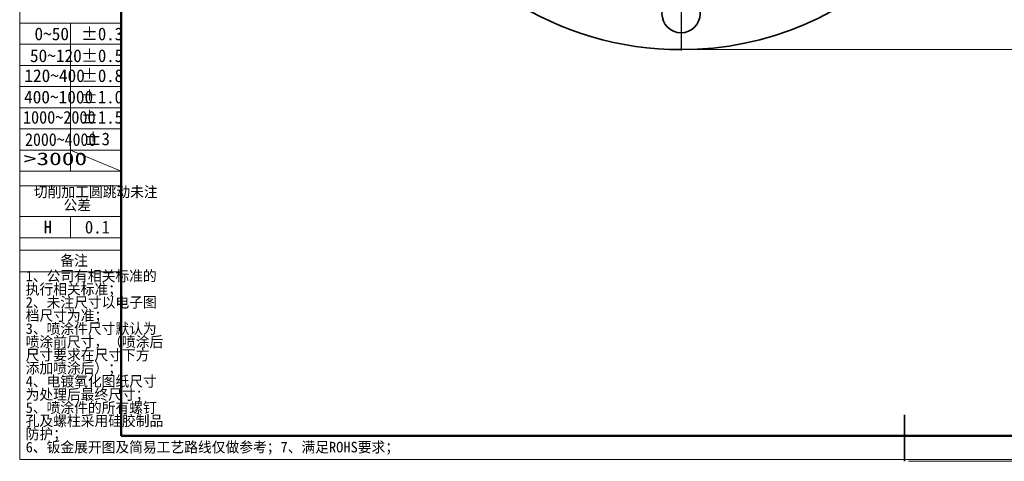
# Model space of a CAD drawing. Header units: millimetres. Extents: x 0 to 840, y 0 to 595.
# Tile 1 of 5: x 0 to 465, y 0 to 209. Entities that reach past the tile are written whole.
import ezdxf

# ---------------------------------------------------------------- set-up
doc = ezdxf.new("R2010")
doc.units = ezdxf.units.MM
doc.header["$LTSCALE"] = 2
doc.linetypes.add('CENTERX2', pattern=[20.32, 12.7, -2.54, 2.54, -2.54])
doc.layers.get('0').update_dxf_attribs({"lineweight": 18})
doc.layers.add('中心线层', color=6, linetype='CENTERX2', lineweight=25)
doc.layers.add('标注层', color=150, linetype='Continuous', lineweight=18)
doc.styles.add('SLDTEXTSTYLE1', font='txt')
doc.styles.add('SLDTEXTSTYLE18', font='txt', dxfattribs={"width": 0.932974})
doc.styles.add('SLDTEXTSTYLE19', font='txt', dxfattribs={"width": 0.916112})
doc.styles.add('SLDTEXTSTYLE20', font='txt')
doc.styles.add('SLDTEXTSTYLE3', font='txt')
doc.styles.add('SLDTEXTSTYLE4', font='txt')
doc.styles.add('SLDTEXTSTYLE6', font='txt', dxfattribs={"width": 0.968558})
doc.styles.add('SLDTEXTSTYLE8', font='txt', dxfattribs={"width": 1.466704})
doc.dimstyles.new('SLDDIMSTYLE2', dxfattribs={"dimtxt": 7, "dimasz": 8, "dimexe": 0, "dimexo": 0.0625, "dimgap": 1.75, "dimtad": 1, "dimdec": 1, "dimlfac": 0.5, "dimrnd": 1e-09, "dimzin": 12, "dimdsep": 46, "dimtxsty": 'SLDTEXTSTYLE1', "dimcen": 0.09, "dimdle": 16, "dimadec": 0, "dimazin": 3, "dimtfac": 1, "dimtdec": 3, "dimtofl": 0, "dimtmove": 0, "dimatfit": 3, "dimfxl": 1, "dimfrac": 2, "dimtolj": 1, "dimarcsym": 0})

# ---------------------------------------------------------------- blocks, each defined once
blk = doc.blocks.new('SW_NOTE_20')
at = {"layer": '标注层', "color": 0, "char_height": 5, "attachment_point": 2, "style": 'SLDTEXTSTYLE3'}
for s, insert, width in [('切削加工圆跳动未注', (30.94, 6.45), 88.5042), ('公差', (22.19, 0.22), 18.4488)]:
    blk.add_mtext(s, dxfattribs=dict(at, insert=insert, width=width))
blk = doc.blocks.new('SW_NOTE_21')
at = {"layer": '标注层', "color": 0, "char_height": 5, "attachment_point": 1, "style": 'SLDTEXTSTYLE3'}
for s, insert, width in [('1、公司有相关标准的', (0, 6.45), 92.3823), ('执行相关标准；', (0, 0.22), 62.3684), ('2、未注尺寸以电子图', (0, -6), 93.1302), ('档尺寸为准；', (0, -12.22), 52.5346), ('3、喷涂件尺寸默认为', (0, -18.44), 93.0055), ('喷涂前尺寸，（喷涂后', (0, -24.67), 97.8255), ('尺寸要求在尺寸下方', (0, -30.89), 88.7673), ('添加喷涂后）；', (0, -37.11), 62.1745), ('4、电镀氧化图纸尺寸', (0, -43.33), 93.9058), ('为处理后最终尺寸；', (0, -49.55), 82.2438), ('5、喷涂件的所有螺钉', (0, -55.78), 93.8504), ('孔及螺柱采用硅胶制品', (0, -62), 98.0055), ('防护；', (0, -68.22), 21.6205)]:
    blk.add_mtext(s, dxfattribs=dict(at, insert=insert, width=width))
blk = doc.blocks.new('*X30')
at = {"layer": '标注层'}
for points in [[(517.46, 492.5), (516.46, 484.5), (518.46, 484.5)], [(517.46, 194.54), (518.46, 202.54), (516.46, 202.54)]]:
    blk.add_hatch(color=256, dxfattribs=at).paths.add_polyline_path(points, flags=0)
for p, q in [((312.47, 492.5), (521.46, 492.5)), ((517.46, 194.54), (517.46, 492.5)), ((312.47, 194.54), (521.46, 194.54))]:
    blk.add_line(p, q, dxfattribs=at)
at = {"layer": '标注层', "char_height": 7, "attachment_point": 1, "rotation": 90, "style": 'SLDTEXTSTYLE1'}
for s, insert, width in [('149', (508.43, 341.28), 26.6704), ('%%C', (508.43, 333.54), 10.4022)]:
    blk.add_mtext(s, dxfattribs=dict(at, insert=insert, width=width))
blk = doc.blocks.new('SW_CENTERMARKSYMBOL_0')
at = {"layer": '中心线层', "color": 0}
for p, q in [((0, 2), (0, 149.98)), ((-2, 0), (-149.98, 0)), ((0, 0), (-1, 0)), ((0, 0), (0, 1)), ((0, 0), (0, -1)), ((0, 0), (1, 0)), ((2, 0), (149.98, 0)), ((0, -2), (0, -149.98))]:
    blk.add_line(p, q, dxfattribs=at)

msp = doc.modelspace()

# ---------------------------------------------------------------- linework, layer by layer
at = {"color": 7, "linetype": 'Continuous', "lineweight": 18}
for p, q in [((-0.00102, 594.79316), (-0.00102, 0.79316)), ((-0.00102, 0.79316), (839.98598, 0.79316)), ((419.99186, -0.02111), (839.99186, -0.02111))]:
    msp.add_line(p, q, dxfattribs=at)
at = {"color": 1, "linetype": 'Continuous', "lineweight": 18}
for p, q in [((-0.00102, 581.97889), (-0.00102, 0.79316)), ((-0.00102, 207.10291), (23.99542, 207.10291)), ((23.99542, 207.10291), (23.99542, 137.10291)), ((47.99186, 207.10291), (23.99542, 207.10291)), ((-0.00102, 197.10291), (47.99186, 197.10291)), ((-0.00102, 187.10291), (47.99186, 187.10291)), ((-0.00102, 177.10291), (47.99186, 177.10291)), ((-0.00102, 167.10291), (47.99186, 167.10291)), ((-0.00102, 157.10291), (47.99186, 157.10291)), ((-0.00102, 147.10291), (47.99186, 147.10291)), ((23.99542, 147.08436), (47.99186, 137.10291)), ((-0.00102, 137.10291), (47.99186, 137.10291)), ((-0.00102, 130.18611), (47.99186, 130.18611)), ((-0.00102, 115.60559), (47.99186, 115.60559)), ((23.99542, 115.60559), (23.99542, 105.60559)), ((-0.00102, 105.60559), (47.99186, 105.60559)), ((-0.00102, 99.81028), (47.99186, 99.81028)), ((-0.00102, 89.50294), (47.99186, 89.50294))]:
    msp.add_line(p, q, dxfattribs=at)
at = {"color": 7, "linetype": 'Continuous', "lineweight": 50}
for q in [(47.99186, 581.97889), (827.99186, 11.97889)]:
    msp.add_line((47.99186, 11.97889), q, dxfattribs=at)
at = {"color": 1, "linetype": 'CENTERX2', "lineweight": 18}
msp.add_line((-0.00102, 207.10291), (47.99186, 207.10291), dxfattribs=at)
at = {"color": 7, "linetype": 'Continuous', "lineweight": 35}
msp.add_line((417.99186, 21.97889), (417.99186, -0.02111), dxfattribs=at)
msp.add_circle((312.47423, 211.51855), 9, dxfattribs=at)
for start, end in [(270, 90), (139.7749402, 270)]:
    msp.add_arc((312.47423, 343.51855), 148.98254, start, end, dxfattribs=at)

# ---------------------------------------------------------------- block references
at = {"layer": '中心线层'}
msp.add_blockref('SW_CENTERMARKSYMBOL_0', (312.47423, 343.51855), dxfattribs=at)
at = {"layer": '标注层', "color": 1}
for name, p in [('SW_NOTE_20', (5.00537, 123.36062)), ('SW_NOTE_21', (2.82829, 83.62981))]:
    msp.add_blockref(name, p, dxfattribs=at)

# ---------------------------------------------------------------- texts
for s, insert, char_height, width, attachment_point, style in [('0~50', (6.97628, 204.98305), 6, 22.2714681, 1, 'SLDTEXTSTYLE4'), ('%%P0.3', (29.04283, 204.98305), 6, 25.8693523, 1, 'SLDTEXTSTYLE6'), ('50~120', (4.84312, 194.67279), 6, 34.4376731, 1, 'SLDTEXTSTYLE4'), ('%%P0.5', (29.04283, 194.67279), 6, 25.8371565, 1, 'SLDTEXTSTYLE6'), ('120~400', (2.20978, 185.23742), 6, 39.5734072, 1, 'SLDTEXTSTYLE4'), ('%%P0.8', (29.04283, 185.23742), 6, 25.9820377, 1, 'SLDTEXTSTYLE6'), ('400~1000', (2.05889, 175.14546), 6, 46.7867036, 1, 'SLDTEXTSTYLE4'), ('%%P1.0', (29.04283, 175.14546), 6, 25.9820377, 1, 'SLDTEXTSTYLE6'), ('1000~2000', (1.56722, 165.56735), 6, 48.1786871, 1, 'SLDTEXTSTYLE18'), ('%%P1.5', (29.04283, 165.56735), 6, 25.8371565, 1, 'SLDTEXTSTYLE6'), ('2000~4000', (2.53983, 155.05213), 6, 48.1606168, 1, 'SLDTEXTSTYLE19'), ('%%P3', (30.78745, 155.34227), 6, 14.1983626, 1, 'SLDTEXTSTYLE6'), ('>3000', (1.92972, 145.96781), 6, 46.755767, 1, 'SLDTEXTSTYLE8'), ('H', (11.32139, 113.6521), 6, 4.2015563, 1, 'SLDTEXTSTYLE6'), ('0.1', (30.78745, 113.6521), 6, 13.8281105, 1, 'SLDTEXTSTYLE6'), ('备注', (25.71658, 97.3801), 5, 18.6149584, 2, 'SLDTEXTSTYLE20'), ('6、钣金展开图及简易工艺路线仅做参考；7、满足ROHS要求；', (2.82829, 9.18626), 5, 262.0221607, 1, 'SLDTEXTSTYLE3')]:
    msp.add_mtext(s, dxfattribs=dict(at, insert=insert, char_height=char_height, width=width, attachment_point=attachment_point, style=style))

# ---------------------------------------------------------------- dimensions: what is measured, and where the dimension line sits
at = {"layer": '标注层'}
dim = msp.add_linear_dim(base=(517.45677, 492.50109), p1=(312.47423, 194.536), p2=(312.47423, 492.50109), angle=90, text='%%C<>', dimstyle='SLDDIMSTYLE2', override={"dimsah": 1, "dimtzin": 12}, dxfattribs=at)
dim.commit()
dim.dimension.update_dxf_attribs({"geometry": '*X30', "text_midpoint": (517.45677, 343.51855), "dimtype": 160})

doc.saveas('drawing.dxf')
